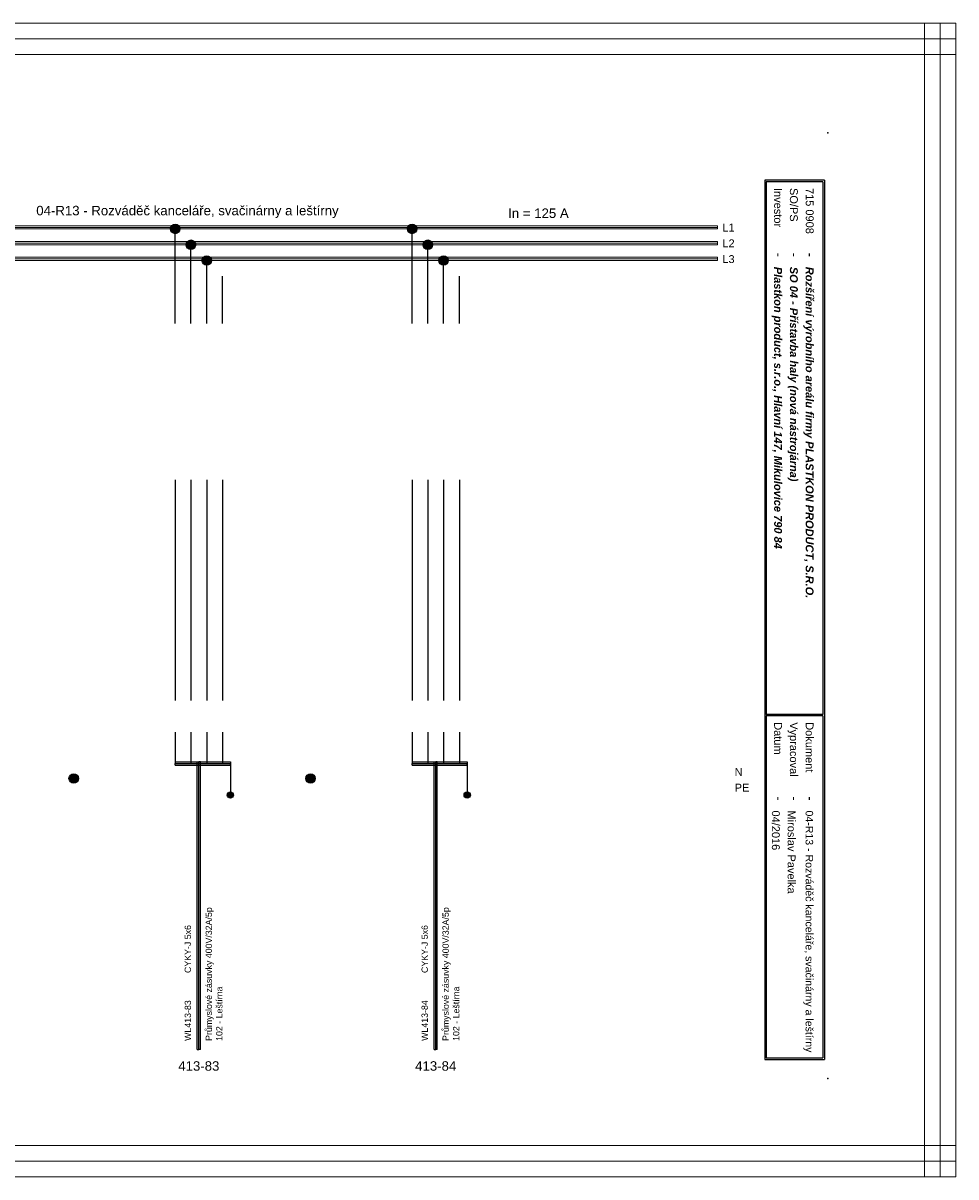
# Model space of a CAD drawing. Extents: x -1856 to 5084, y -4939 to -4246.
# Tile 22 of 24: x 4272 to 4568, y -4939 to -4573. Entities that reach past the tile are written whole.
import ezdxf
from ezdxf.enums import TextEntityAlignment as Align

# ---------------------------------------------------------------- set-up
doc = ezdxf.new("R2010")
doc.units = 0
doc.header["$MEASUREMENT"] = 0
for name, color, linetype in [('1-KRESBA', 7, 'Continuous'), ('__Bílá', 7, 'Continuous'), ('__Oranžová', 30, 'Continuous'), ('__Rudá 010', 10, 'Continuous'), ('__Vínová 220', 220, 'Continuous'), ('__Zelená', 3, 'Continuous')]:
    doc.layers.add(name, color=color, linetype=linetype)
doc.styles.add('Arial', font='arial.ttf')
doc.styles.add('GENERATED_STYLE_1', font='arial.ttf')

# ---------------------------------------------------------------- blocks, each defined once
blk = doc.blocks.new('V0085A01')
h = blk.add_hatch(color=256)
edge = h.paths.add_edge_path()
edge.add_arc((0, 0), 1, 0, 360)
blk.add_circle((0, 0), 1)
blk = doc.blocks.new('L0001A02')
at = {"linetype": 'Continuous'}
h = blk.add_hatch(color=256, dxfattribs=at)
edge = h.paths.add_edge_path()
edge.add_arc((0, 0), 1.5, 0, 360)
blk.add_circle((0, 0), 1.5)

msp = doc.modelspace()

# ---------------------------------------------------------------- linework, layer by layer
at = {"layer": '1-KRESBA'}
for p, q in [((4320.25, -4668.62), (4320.25, -4638.62)), ((4395.42, -4668.62), (4395.42, -4638.62)), ((4325.25, -4668.62), (4325.25, -4643.62)), ((4400.42, -4668.62), (4400.42, -4643.62)), ((4330.25, -4668.62), (4330.25, -4648.62)), ((4405.42, -4668.62), (4405.42, -4648.62)), ((4335.25, -4668.62), (4335.25, -4653.62)), ((4410.42, -4668.62), (4410.42, -4653.62)), ((4320.25, -4718.22), (4320.25, -4788.22)), ((4325.25, -4718.22), (4325.25, -4788.22)), ((4330.25, -4718.22), (4330.25, -4788.22)), ((4335.25, -4718.22), (4335.25, -4788.22)), ((4395.42, -4718.22), (4395.42, -4788.22)), ((4400.42, -4718.22), (4400.42, -4788.22)), ((4405.42, -4718.22), (4405.42, -4788.22)), ((4410.42, -4718.22), (4410.42, -4788.22)), ((4320.25, -4798.22), (4320.25, -4808.22)), ((4325.25, -4798.22), (4325.25, -4808.22)), ((4330.25, -4798.22), (4330.25, -4808.22)), ((4335.25, -4798.22), (4335.25, -4808.22)), ((4395.42, -4798.22), (4395.42, -4808.22)), ((4400.42, -4798.22), (4400.42, -4808.22)), ((4405.42, -4798.22), (4405.42, -4808.22)), ((4410.42, -4798.22), (4410.42, -4808.22)), ((4320.25, -4807.72), (4320.25, -4808.22)), ((4320.25, -4807.72), (4337.75, -4807.72)), ((4320.25, -4808.72), (4320.25, -4808.22)), ((4320.25, -4808.22), (4337.75, -4808.22)), ((4320.25, -4808.72), (4337.75, -4808.72)), ((4327.25, -4898.9), (4327.25, -4807.72)), ((4327.25, -4807.72), (4327.75, -4807.72)), ((4327.75, -4898.9), (4327.75, -4807.72)), ((4328.25, -4807.72), (4327.75, -4807.72)), ((4328.25, -4898.9), (4328.25, -4807.72)), ((4337.75, -4807.72), (4337.75, -4808.22)), ((4337.75, -4808.22), (4337.75, -4818.22)), ((4337.75, -4808.72), (4337.75, -4808.22)), ((4395.42, -4807.72), (4395.42, -4808.22)), ((4395.42, -4807.72), (4412.92, -4807.72)), ((4395.42, -4808.72), (4395.42, -4808.22)), ((4395.42, -4808.22), (4412.92, -4808.22)), ((4395.42, -4808.72), (4412.92, -4808.72)), ((4402.42, -4898.9), (4402.42, -4807.72)), ((4402.42, -4807.72), (4402.92, -4807.72)), ((4402.92, -4898.9), (4402.92, -4807.72)), ((4403.42, -4807.72), (4402.92, -4807.72)), ((4403.42, -4898.9), (4403.42, -4807.72)), ((4412.92, -4807.72), (4412.92, -4808.22)), ((4412.92, -4808.22), (4412.92, -4818.22)), ((4412.92, -4808.72), (4412.92, -4808.22)), ((4327.25, -4898.9), (4327.75, -4898.9)), ((4328.25, -4898.9), (4327.75, -4898.9)), ((4402.42, -4898.9), (4402.92, -4898.9)), ((4403.42, -4898.9), (4402.92, -4898.9))]:
    msp.add_line(p, q, dxfattribs=at)
at = {"layer": '__Bílá'}
for p, q in [((4526.32, -4623.12), (4507.32, -4623.12)), ((4507.32, -4623.12), (4507.32, -4902.12)), ((4526.32, -4623.12), (4526.32, -4902.12)), ((4525.82, -4623.62), (4507.82, -4623.62)), ((4507.82, -4623.62), (4507.82, -4792.62)), ((4525.82, -4623.62), (4525.82, -4792.62)), ((4525.82, -4792.62), (4507.82, -4792.62)), ((4525.82, -4793.12), (4507.82, -4793.12)), ((4507.82, -4793.12), (4507.82, -4901.62)), ((4525.82, -4793.12), (4525.82, -4901.62)), ((4507.82, -4901.62), (4525.82, -4901.62)), ((4507.32, -4902.12), (4526.32, -4902.12))]:
    msp.add_line(p, q, dxfattribs=at)
for p in [(4527.32, -4608.12), (4527.32, -4908.12)]:
    msp.add_point(p, dxfattribs=at)
at = {"layer": '__Oranžová', "lineweight": 0}
for p, q in [((4137.32, -4637.62), (4492.32, -4637.62)), ((4137.32, -4638.12), (4492.32, -4638.12)), ((4492.32, -4637.62), (4492.32, -4638.12)), ((4492.32, -4638.62), (4492.32, -4638.12)), ((4137.32, -4638.62), (4492.32, -4638.62)), ((4137.32, -4642.62), (4492.32, -4642.62)), ((4137.32, -4643.12), (4492.32, -4643.12)), ((4137.32, -4643.62), (4492.32, -4643.62)), ((4492.32, -4642.62), (4492.32, -4643.12)), ((4492.32, -4643.62), (4492.32, -4643.12)), ((4137.32, -4647.62), (4492.32, -4647.62)), ((4137.32, -4648.12), (4492.32, -4648.12)), ((4137.32, -4648.62), (4492.32, -4648.62)), ((4492.32, -4647.62), (4492.32, -4648.12)), ((4492.32, -4648.62), (4492.32, -4648.12))]:
    msp.add_line(p, q, dxfattribs=at)
at = {"layer": '__Vínová 220', "lineweight": 0}
for p, q in [((4071.6, -4573.3), (4568.01, -4573.3)), ((4558.01, -4939.38), (4558.01, -4573.3)), ((4558.01, -4573.3), (4563.01, -4573.3)), ((4563.01, -4939.38), (4563.01, -4573.3)), ((4568.01, -4573.3), (4563.01, -4573.3)), ((4568.01, -4573.3), (4568.01, -4578.3)), ((4568.01, -4939.38), (4568.01, -4573.3)), ((4071.6, -4578.3), (4568.01, -4578.3)), ((4568.01, -4583.3), (4568.01, -4578.3)), ((4071.6, -4583.3), (4568.01, -4583.3)), ((4071.6, -4929.38), (4568.01, -4929.38)), ((4568.01, -4929.38), (4568.01, -4934.38)), ((4071.6, -4934.38), (4568.01, -4934.38)), ((4568.01, -4939.38), (4568.01, -4934.38)), ((4071.6, -4939.38), (4568.01, -4939.38)), ((4558.01, -4939.38), (4563.01, -4939.38)), ((4568.01, -4939.38), (4563.01, -4939.38))]:
    msp.add_line(p, q, dxfattribs=at)

# ---------------------------------------------------------------- block references
at = {"color": 250, "linetype": 'Continuous'}
for p in [(4337.75, -4818.22), (4412.92, -4818.22)]:
    msp.add_blockref('V0085A01', p, dxfattribs=at)
at = {"layer": '1-KRESBA'}
for p in [(4320.25, -4638.62), (4395.42, -4638.62), (4325.25, -4643.62), (4400.42, -4643.62), (4330.25, -4648.62), (4405.42, -4648.62), (4288.04, -4812.96), (4363.21, -4812.96)]:
    msp.add_blockref('L0001A02', p, dxfattribs=at)

# ---------------------------------------------------------------- texts
at = {"layer": '1-KRESBA', "color": 4, "linetype": 'Continuous', "style": 'Arial'}
msp.add_text('In = 125 A', height=3, dxfattribs=at).set_placement((4425.91, -4635.12))
at = {"layer": '__Bílá', "style": 'Arial'}
for s, height, p in [('Investor', 2.5, (4510.32, -4625.62)), ('SO/PS', 2.5, (4515.32, -4625.62)), ('-', 3, (4510.32, -4646.12)), ('-', 3, (4515.32, -4646.12)), ('-', 3, (4520.32, -4646.12)), ('Datum', 2.5, (4510.32, -4795.12)), ('Vypracoval', 2.5, (4515.32, -4795.12)), ('Dokument', 2.5, (4520.32, -4795.12)), ('-', 3, (4510.32, -4818.62)), ('-', 3, (4515.32, -4818.62)), ('-', 3, (4520.32, -4818.62))]:
    msp.add_text(s, height=height, rotation=270, dxfattribs=at).set_placement(p)
at = {"layer": '__Bílá', "insert": (4276.16, -4635.19), "char_height": 3, "attachment_point": 7, "style": 'Arial'}
msp.add_mtext('04-R13 - Rozváděč kanceláře, svačinárny a leštírny\\P', dxfattribs=at)
at = {"layer": '__Oranžová', "lineweight": 0, "style": 'Arial'}
for s, p in [('L1', (4493.89, -4639.43)), ('L2', (4493.89, -4644.43)), ('L3', (4493.89, -4649.43))]:
    msp.add_text(s, height=2.5, dxfattribs=at).set_placement(p)
at = {"layer": '__Rudá 010', "style": 'Arial'}
for s, p in [('CYKY-J 5x6', (4325.25, -4874.69)), ('CYKY-J 5x6', (4400.42, -4874.69)), ('WL413-83', (4325.25, -4896.22)), ('WL413-84', (4400.42, -4896.22))]:
    msp.add_text(s, height=2, rotation=90, dxfattribs=at).set_placement(p)
at = {"layer": '__Rudá 010', "style": 'GENERATED_STYLE_1'}
for s, p in [('413-83', (4327.75, -4905.68)), ('413-84', (4402.92, -4905.68))]:
    msp.add_text(s, height=3, dxfattribs=at).set_placement(p, align=Align.CENTER)
at = {"layer": '__Rudá 010', "char_height": 2, "width": 62.8406, "attachment_point": 1, "rotation": 90, "style": 'Arial'}
for insert in [(4329.9, -4896.22), (4405.07, -4896.22)]:
    msp.add_mtext('Průmyslové zásuvky 400V/32A/5p\\P102 - Leštírna', dxfattribs=dict(at, insert=insert))
at = {"layer": '__Vínová 220', "char_height": 2.5, "attachment_point": 7, "rotation": 270, "style": 'Arial'}
for s, insert in [('715 0908\\P', (4520.32, -4625.62)), ('{\\fArial|b1|i1|c238|p34;Plastkon product, s.r.o., Hlavní 147, Mikulovice 790 84}', (4509.57, -4650.62)), ('{\\fArial|b1|i1|c238|p34;SO 04 - Přístavba haly (nová nástrojárna)}', (4514.57, -4650.62)), ('{\\fArial|b1|i1|c238|p34;Rozšíření výrobního areálu firmy PLASTKON PRODUCT, S.R.O.}', (4519.57, -4650.62)), ('04/2016\\P', (4509.57, -4823.12)), ('Miroslav Pavelka', (4514.57, -4823.12)), ('{\\H2.4;04-R13 - Rozváděč kanceláře, svačinárny a leštírny}\\P', (4519.57, -4823.12))]:
    msp.add_mtext(s, dxfattribs=dict(at, insert=insert))
at = {"layer": '__Zelená', "color": 4, "linetype": 'Continuous', "style": 'Arial'}
msp.add_text('N', height=2.5, dxfattribs=at).set_placement((4497.79, -4812.17))
at = {"layer": '__Zelená', "linetype": 'Continuous', "style": 'Arial'}
msp.add_text('PE', height=2.5, dxfattribs=at).set_placement((4497.79, -4817.12))

doc.saveas('drawing.dxf')
